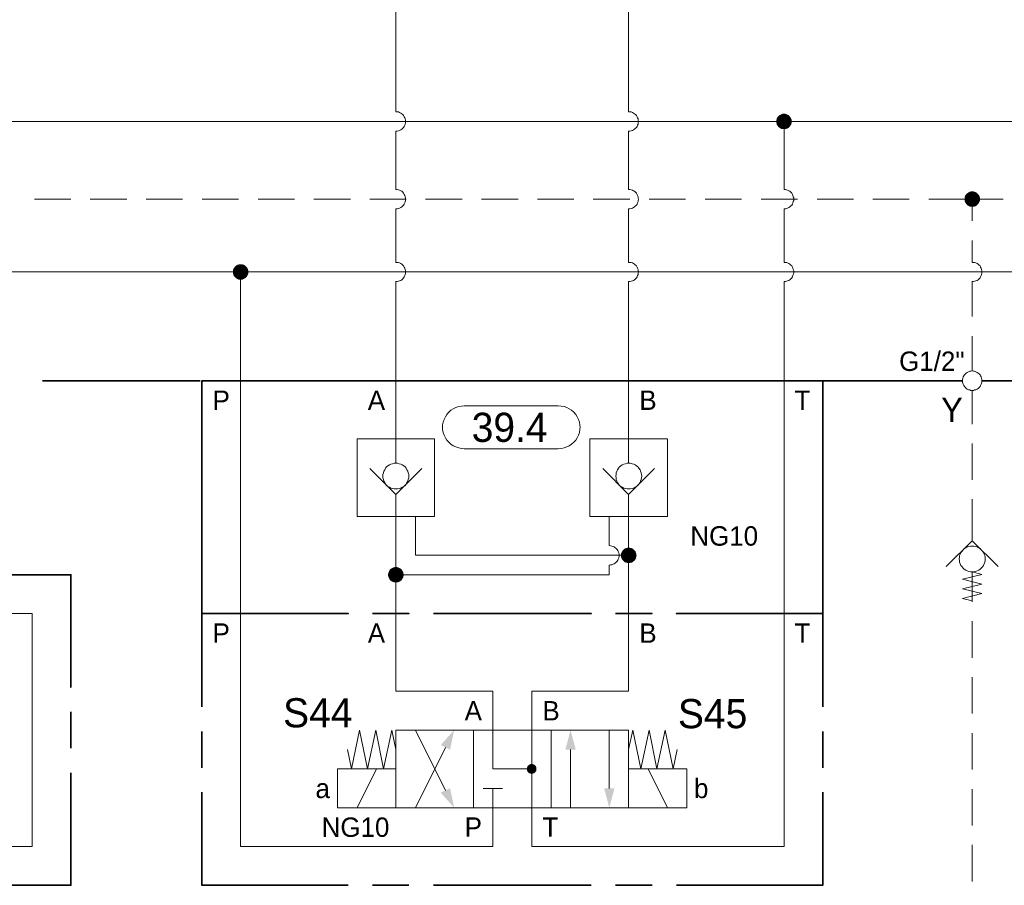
# Model space of a CAD drawing. Header units: millimetres. Extents: x 0 to 138, y 0 to 47.
# Tile 101 of 165: x 27.73 to 30.92, y 26.36 to 29.16. Entities that reach past the tile are written whole.
import ezdxf

# ---------------------------------------------------------------- set-up
doc = ezdxf.new("R2010")
doc.units = ezdxf.units.MM
for name, color, linetype in [('PDF_Geomertry', 7, 'Continuous'), ('PDF_Solid Fills', 7, 'Continuous'), ('PDF_Text', 7, 'Continuous')]:
    doc.layers.add(name, color=color, linetype=linetype)
doc.styles.add('PDF Arial', font='txt')

msp = doc.modelspace()

# ---------------------------------------------------------------- hatches: boundary and pattern name
at = {"layer": 'PDF_Solid Fills', "transparency": 33554559}
for points in [[(30.2099, 28.8326), (30.184, 28.8326), (30.1849, 28.836)], [(30.2099, 28.8326), (30.1849, 28.836), (30.1854, 28.8388)], [(30.2099, 28.8326), (30.1854, 28.8388), (30.1862, 28.8424)], [(30.2099, 28.8326), (30.1862, 28.8424), (30.1876, 28.8451)], [(30.2099, 28.8326), (30.1876, 28.8451), (30.1896, 28.8479)], [(30.2099, 28.8326), (30.1896, 28.8479), (30.1918, 28.8499)], [(30.2099, 28.8326), (30.1918, 28.8499), (30.1946, 28.8526)], [(30.2099, 28.8326), (30.1946, 28.8526), (30.1974, 28.854)], [(30.2099, 28.8326), (30.1974, 28.854), (30.2001, 28.8554)], [(30.2099, 28.8326), (30.2001, 28.8554), (30.2029, 28.8568)], [(30.2099, 28.8326), (30.2029, 28.8568), (30.2063, 28.8576)], [(30.2099, 28.8326), (30.2063, 28.8576), (30.2099, 28.8576)], [(30.2099, 28.8326), (30.2126, 28.8576), (30.216, 28.8568)], [(30.2099, 28.8326), (30.2099, 28.8576), (30.2126, 28.8576)], [(30.2099, 28.8326), (30.216, 28.8568), (30.2188, 28.8554)], [(30.2099, 28.8326), (30.2188, 28.8554), (30.2224, 28.854)], [(30.2099, 28.8326), (30.2224, 28.854), (30.2251, 28.8526)], [(30.2099, 28.8326), (30.2251, 28.8526), (30.2271, 28.8499)], [(30.2099, 28.8326), (30.2271, 28.8499), (30.2293, 28.8479)], [(30.2099, 28.8326), (30.2293, 28.8479), (30.2313, 28.8451)], [(30.2099, 28.8326), (30.2313, 28.8451), (30.2326, 28.8424)], [(30.2099, 28.8326), (30.2326, 28.8424), (30.234, 28.8388)], [(30.2099, 28.8326), (30.234, 28.8388), (30.2349, 28.836)], [(30.2099, 28.8326), (30.2349, 28.836), (30.2349, 28.8326)], [(30.2099, 28.8326), (30.1849, 28.829), (30.184, 28.8326)], [(30.2099, 28.8326), (30.1854, 28.8257), (30.1849, 28.829)], [(30.2099, 28.8326), (30.1862, 28.8229), (30.1854, 28.8257)], [(30.2099, 28.8326), (30.1876, 28.8201), (30.1862, 28.8229)], [(30.2099, 28.8326), (30.1896, 28.8174), (30.1876, 28.8201)], [(30.2099, 28.8326), (30.1918, 28.8146), (30.1896, 28.8174)], [(30.2099, 28.8326), (30.1946, 28.8124), (30.1918, 28.8146)], [(30.2099, 28.8326), (30.1974, 28.8104), (30.1946, 28.8124)], [(30.2099, 28.8326), (30.2001, 28.809), (30.1974, 28.8104)], [(30.2099, 28.8326), (30.2029, 28.8082), (30.2001, 28.809)], [(30.2099, 28.8326), (30.2063, 28.8076), (30.2029, 28.8082)], [(30.2099, 28.8326), (30.2099, 28.8076), (30.2063, 28.8076)], [(30.2099, 28.8326), (30.2126, 28.8076), (30.2099, 28.8076)], [(30.2099, 28.8326), (30.216, 28.8082), (30.2126, 28.8076)], [(30.2099, 28.8326), (30.2188, 28.809), (30.216, 28.8082)], [(30.2099, 28.8326), (30.2224, 28.8104), (30.2188, 28.809)], [(30.2099, 28.8326), (30.2251, 28.8124), (30.2224, 28.8104)], [(30.2099, 28.8326), (30.2271, 28.8146), (30.2251, 28.8124)], [(30.2099, 28.8326), (30.2293, 28.8174), (30.2271, 28.8146)], [(30.2099, 28.8326), (30.2313, 28.8201), (30.2293, 28.8174)], [(30.2099, 28.8326), (30.2326, 28.8229), (30.2313, 28.8201)], [(30.2099, 28.8326), (30.234, 28.8257), (30.2326, 28.8229)], [(30.2099, 28.8326), (30.2349, 28.829), (30.234, 28.8257)], [(30.2099, 28.8326), (30.2349, 28.8326), (30.2349, 28.829)], [(30.8196, 28.5813), (30.7946, 28.584), (30.7951, 28.5874)], [(30.8196, 28.5813), (30.7946, 28.5813), (30.7946, 28.584)], [(30.8196, 28.5813), (30.7946, 28.5776), (30.7946, 28.5813)], [(30.8196, 28.5813), (30.7951, 28.5743), (30.7946, 28.5776)], [(30.8196, 28.5813), (30.7951, 28.5874), (30.796, 28.591)], [(30.8196, 28.5813), (30.796, 28.5715), (30.7951, 28.5743)], [(30.8196, 28.5813), (30.796, 28.591), (30.7974, 28.5937)], [(30.8196, 28.5813), (30.7974, 28.5688), (30.796, 28.5715)], [(30.8196, 28.5813), (30.7974, 28.5937), (30.7993, 28.5965)], [(30.8196, 28.5813), (30.7993, 28.566), (30.7974, 28.5688)], [(30.8196, 28.5813), (30.7993, 28.5965), (30.8015, 28.5985)], [(30.8196, 28.5813), (30.8015, 28.5632), (30.7993, 28.566)], [(30.8196, 28.5813), (30.8015, 28.5985), (30.8043, 28.6007)], [(30.8196, 28.5813), (30.8043, 28.561), (30.8015, 28.5632)], [(30.8196, 28.5813), (30.8043, 28.6007), (30.8071, 28.6026)], [(30.8196, 28.5813), (30.8071, 28.559), (30.8043, 28.561)], [(30.8196, 28.5813), (30.8071, 28.6026), (30.8099, 28.604)], [(30.8196, 28.5813), (30.8099, 28.5576), (30.8071, 28.559)], [(30.8196, 28.5813), (30.8099, 28.604), (30.8126, 28.6054)], [(30.8196, 28.5813), (30.8126, 28.5568), (30.8099, 28.5576)], [(30.8196, 28.5813), (30.8126, 28.6054), (30.816, 28.6063)], [(30.8196, 28.5813), (30.816, 28.5563), (30.8126, 28.5568)], [(30.8196, 28.5813), (30.816, 28.6063), (30.8196, 28.6063)], [(30.8196, 28.5813), (30.8196, 28.5563), (30.816, 28.5563)], [(30.8196, 28.5813), (30.8224, 28.6063), (30.8257, 28.6054)], [(30.8196, 28.5813), (30.8196, 28.6063), (30.8224, 28.6063)], [(30.8196, 28.5813), (30.8257, 28.6054), (30.8293, 28.604)], [(30.8196, 28.5813), (30.8293, 28.604), (30.8321, 28.6026)], [(30.8196, 28.5813), (30.8321, 28.6026), (30.8349, 28.6007)], [(30.8196, 28.5813), (30.8349, 28.6007), (30.8368, 28.5985)], [(30.8196, 28.5813), (30.8368, 28.5985), (30.839, 28.5965)], [(30.8196, 28.5813), (30.839, 28.5965), (30.841, 28.5937)], [(30.8196, 28.5813), (30.841, 28.5937), (30.8424, 28.591)], [(30.8196, 28.5813), (30.8424, 28.591), (30.8438, 28.5874)], [(30.8196, 28.5813), (30.8438, 28.5874), (30.8446, 28.584)], [(30.8196, 28.5813), (30.8446, 28.584), (30.8446, 28.5813)], [(30.8196, 28.5813), (30.8224, 28.5563), (30.8196, 28.5563)], [(30.8196, 28.5813), (30.8257, 28.5568), (30.8224, 28.5563)], [(30.8196, 28.5813), (30.8293, 28.5576), (30.8257, 28.5568)], [(30.8196, 28.5813), (30.8321, 28.559), (30.8293, 28.5576)], [(30.8196, 28.5813), (30.8349, 28.561), (30.8321, 28.559)], [(30.8196, 28.5813), (30.8368, 28.5632), (30.8349, 28.561)], [(30.8196, 28.5813), (30.839, 28.566), (30.8368, 28.5632)], [(30.8196, 28.5813), (30.841, 28.5688), (30.839, 28.566)], [(30.8196, 28.5813), (30.8424, 28.5715), (30.841, 28.5688)], [(30.8196, 28.5813), (30.8438, 28.5743), (30.8424, 28.5715)], [(30.8196, 28.5813), (30.8446, 28.5776), (30.8438, 28.5743)], [(30.8196, 28.5813), (30.8446, 28.5813), (30.8446, 28.5776)], [(28.4493, 28.3451), (28.4257, 28.3549), (28.4271, 28.3576)], [(28.4493, 28.3451), (28.4271, 28.3576), (28.4293, 28.3604)], [(28.4493, 28.3451), (28.4293, 28.3604), (28.4312, 28.3632)], [(28.4493, 28.3451), (28.4312, 28.3632), (28.434, 28.3651)], [(28.4493, 28.3451), (28.434, 28.3651), (28.4368, 28.3674)], [(28.4493, 28.3451), (28.4368, 28.3674), (28.4396, 28.3688)], [(28.4493, 28.3451), (28.4396, 28.3688), (28.4424, 28.3693)], [(28.4493, 28.3451), (28.4424, 28.3693), (28.446, 28.3701)], [(28.4493, 28.3451), (28.446, 28.3701), (28.4493, 28.3701)], [(28.4493, 28.3451), (28.4529, 28.3701), (28.4557, 28.3693)], [(28.4493, 28.3451), (28.4493, 28.3701), (28.4529, 28.3701)], [(28.4493, 28.3451), (28.4557, 28.3693), (28.459, 28.3688)], [(28.4493, 28.3451), (28.459, 28.3688), (28.4618, 28.3674)], [(28.4493, 28.3451), (28.4618, 28.3674), (28.4646, 28.3651)], [(28.4493, 28.3451), (28.4646, 28.3651), (28.4668, 28.3632)], [(28.4493, 28.3451), (28.4668, 28.3632), (28.4696, 28.3604)], [(28.4493, 28.3451), (28.4696, 28.3604), (28.471, 28.3576)], [(28.4493, 28.3451), (28.471, 28.3576), (28.4724, 28.3549)], [(28.4493, 28.3451), (28.4243, 28.3485), (28.4251, 28.3521)], [(28.4493, 28.3451), (28.4243, 28.3451), (28.4243, 28.3485)], [(28.4493, 28.3451), (28.4243, 28.3424), (28.4243, 28.3451)], [(28.4493, 28.3451), (28.4251, 28.3388), (28.4243, 28.3424)], [(28.4493, 28.3451), (28.4251, 28.3521), (28.4257, 28.3549)], [(28.4493, 28.3451), (28.4257, 28.3354), (28.4251, 28.3388)], [(28.4493, 28.3451), (28.4271, 28.3326), (28.4257, 28.3354)], [(28.4493, 28.3451), (28.4293, 28.3299), (28.4271, 28.3326)], [(28.4493, 28.3451), (28.4312, 28.3276), (28.4293, 28.3299)], [(28.4493, 28.3451), (28.434, 28.3257), (28.4312, 28.3276)], [(28.4493, 28.3451), (28.4368, 28.3235), (28.434, 28.3257)], [(28.4493, 28.3451), (28.4396, 28.3221), (28.4368, 28.3235)], [(28.4493, 28.3451), (28.4424, 28.3207), (28.4396, 28.3221)], [(28.4493, 28.3451), (28.446, 28.3201), (28.4424, 28.3207)], [(28.4493, 28.3451), (28.4493, 28.3201), (28.446, 28.3201)], [(28.4493, 28.3451), (28.4724, 28.3549), (28.4737, 28.3521)], [(28.4493, 28.3451), (28.4737, 28.3521), (28.4743, 28.3485)], [(28.4493, 28.3451), (28.4743, 28.3485), (28.4743, 28.3451)], [(28.4493, 28.3451), (28.4529, 28.3201), (28.4493, 28.3201)], [(28.4493, 28.3451), (28.4557, 28.3207), (28.4529, 28.3201)], [(28.4493, 28.3451), (28.459, 28.3221), (28.4557, 28.3207)], [(28.4493, 28.3451), (28.4618, 28.3235), (28.459, 28.3221)], [(28.4493, 28.3451), (28.4646, 28.3257), (28.4618, 28.3235)], [(28.4493, 28.3451), (28.4668, 28.3276), (28.4646, 28.3257)], [(28.4493, 28.3451), (28.4696, 28.3299), (28.4668, 28.3276)], [(28.4493, 28.3451), (28.471, 28.3326), (28.4696, 28.3299)], [(28.4493, 28.3451), (28.4724, 28.3354), (28.471, 28.3326)], [(28.4493, 28.3451), (28.4737, 28.3388), (28.4724, 28.3354)], [(28.4493, 28.3451), (28.4743, 28.3424), (28.4737, 28.3388)], [(28.4493, 28.3451), (28.4743, 28.3451), (28.4743, 28.3424)], [(29.7063, 27.4276), (29.6821, 27.434), (29.6835, 27.4368)], [(29.7063, 27.4276), (29.6821, 27.4304), (29.6821, 27.434)], [(29.7063, 27.4276), (29.6835, 27.4368), (29.6849, 27.4401)], [(29.7063, 27.4276), (29.6849, 27.4401), (29.6868, 27.4429)], [(29.7063, 27.4276), (29.6868, 27.4429), (29.689, 27.4451)], [(29.7063, 27.4276), (29.689, 27.4451), (29.691, 27.4471)], [(29.7063, 27.4276), (29.691, 27.4471), (29.6938, 27.4493)], [(29.7063, 27.4276), (29.6938, 27.4493), (29.6974, 27.4507)], [(29.7063, 27.4276), (29.6974, 27.4507), (29.7001, 27.4512)], [(29.7063, 27.4276), (29.7001, 27.4512), (29.7035, 27.4521)], [(29.7063, 27.4276), (29.7035, 27.4521), (29.7063, 27.4526)], [(29.7063, 27.4276), (29.7063, 27.4526), (29.7099, 27.4521)], [(29.7063, 27.4276), (29.7099, 27.4521), (29.7132, 27.4512)], [(29.7063, 27.4276), (29.7132, 27.4512), (29.716, 27.4507)], [(29.7063, 27.4276), (29.716, 27.4507), (29.7196, 27.4493)], [(29.7063, 27.4276), (29.7196, 27.4493), (29.7215, 27.4471)], [(29.7063, 27.4276), (29.7215, 27.4471), (29.7243, 27.4451)], [(29.7063, 27.4276), (29.7243, 27.4451), (29.7265, 27.4429)], [(29.7063, 27.4276), (29.7265, 27.4429), (29.7285, 27.4401)], [(29.7063, 27.4276), (29.7285, 27.4401), (29.7299, 27.4368)], [(29.7063, 27.4276), (29.7299, 27.4368), (29.7307, 27.434)], [(29.7063, 27.4276), (29.7307, 27.434), (29.7313, 27.4304)], [(29.7063, 27.4276), (29.6813, 27.4276), (29.6821, 27.4304)], [(29.7063, 27.4276), (29.6821, 27.4243), (29.6813, 27.4276)], [(29.7063, 27.4276), (29.6821, 27.4207), (29.6821, 27.4243)], [(29.7063, 27.4276), (29.6835, 27.4179), (29.6821, 27.4207)], [(29.7063, 27.4276), (29.6849, 27.4146), (29.6835, 27.4179)], [(29.7063, 27.4276), (29.6868, 27.4118), (29.6849, 27.4146)], [(29.7063, 27.4276), (29.689, 27.4096), (29.6868, 27.4118)], [(29.7063, 27.4276), (29.691, 27.4076), (29.689, 27.4096)], [(29.7063, 27.4276), (29.6938, 27.4054), (29.691, 27.4076)], [(29.7063, 27.4276), (29.6974, 27.404), (29.6938, 27.4054)], [(29.7063, 27.4276), (29.7001, 27.4035), (29.6974, 27.404)], [(29.7063, 27.4276), (29.7035, 27.4026), (29.7001, 27.4035)], [(29.7063, 27.4276), (29.7063, 27.4021), (29.7035, 27.4026)], [(29.7063, 27.4276), (29.7313, 27.4304), (29.7321, 27.4276)], [(29.7063, 27.4276), (29.7099, 27.4026), (29.7063, 27.4021)], [(29.7063, 27.4276), (29.7132, 27.4035), (29.7099, 27.4026)], [(29.7063, 27.4276), (29.716, 27.404), (29.7132, 27.4035)], [(29.7063, 27.4276), (29.7196, 27.4054), (29.716, 27.404)], [(29.7063, 27.4276), (29.7215, 27.4076), (29.7196, 27.4054)], [(29.7063, 27.4276), (29.7243, 27.4096), (29.7215, 27.4076)], [(29.7063, 27.4276), (29.7265, 27.4118), (29.7243, 27.4096)], [(29.7063, 27.4276), (29.7285, 27.4146), (29.7265, 27.4118)], [(29.7063, 27.4276), (29.7299, 27.4179), (29.7285, 27.4146)], [(29.7063, 27.4276), (29.7307, 27.4207), (29.7299, 27.4179)], [(29.7063, 27.4276), (29.7313, 27.4243), (29.7307, 27.4207)], [(29.7063, 27.4276), (29.7321, 27.4276), (29.7313, 27.4243)], [(28.9521, 27.3646), (28.9271, 27.3679), (28.9279, 27.3707)], [(28.9521, 27.3646), (28.9279, 27.3707), (28.9293, 27.3743)], [(28.9521, 27.3646), (28.9293, 27.3743), (28.9307, 27.3771)], [(28.9521, 27.3646), (28.9307, 27.3771), (28.9321, 27.3799)], [(28.9521, 27.3646), (28.9321, 27.3799), (28.934, 27.3826)], [(28.9521, 27.3646), (28.934, 27.3826), (28.9368, 27.3846)], [(28.9521, 27.3646), (28.9368, 27.3846), (28.9396, 27.386)], [(28.9521, 27.3646), (28.9396, 27.386), (28.9424, 27.3874)], [(28.9521, 27.3646), (28.9424, 27.3874), (28.946, 27.3888)], [(28.9521, 27.3646), (28.946, 27.3888), (28.9487, 27.3896)], [(28.9521, 27.3646), (28.9487, 27.3896), (28.9521, 27.3896)], [(28.9521, 27.3646), (28.9557, 27.3896), (28.9585, 27.3888)], [(28.9521, 27.3646), (28.9521, 27.3896), (28.9557, 27.3896)], [(28.9521, 27.3646), (28.9585, 27.3888), (28.9618, 27.3874)], [(28.9521, 27.3646), (28.9618, 27.3874), (28.9646, 27.386)], [(28.9521, 27.3646), (28.9646, 27.386), (28.9674, 27.3846)], [(28.9521, 27.3646), (28.9674, 27.3846), (28.9701, 27.3826)], [(28.9521, 27.3646), (28.9701, 27.3826), (28.9724, 27.3799)], [(28.9521, 27.3646), (28.9724, 27.3799), (28.9737, 27.3771)], [(28.9521, 27.3646), (28.9737, 27.3771), (28.9757, 27.3743)], [(28.9521, 27.3646), (28.9757, 27.3743), (28.9765, 27.3707)], [(28.9521, 27.3646), (28.9765, 27.3707), (28.9771, 27.3679)], [(28.9521, 27.3646), (28.9271, 27.3646), (28.9271, 27.3679)], [(28.9521, 27.3646), (28.9271, 27.361), (28.9271, 27.3646)], [(28.9521, 27.3646), (28.9279, 27.3582), (28.9271, 27.361)], [(28.9521, 27.3646), (28.9293, 27.3549), (28.9279, 27.3582)], [(28.9521, 27.3646), (28.9307, 27.3521), (28.9293, 27.3549)], [(28.9521, 27.3646), (28.9321, 27.3493), (28.9307, 27.3521)], [(28.9521, 27.3646), (28.934, 27.3465), (28.9321, 27.3493)], [(28.9521, 27.3646), (28.9368, 27.3443), (28.934, 27.3465)], [(28.9521, 27.3646), (28.9396, 27.3429), (28.9368, 27.3443)], [(28.9521, 27.3646), (28.9424, 27.3415), (28.9396, 27.3429)], [(28.9521, 27.3646), (28.946, 27.3401), (28.9424, 27.3415)], [(28.9521, 27.3646), (28.9487, 27.3396), (28.946, 27.3401)], [(28.9521, 27.3646), (28.9521, 27.3396), (28.9487, 27.3396)], [(28.9521, 27.3646), (28.9771, 27.3679), (28.9771, 27.3646)], [(28.9521, 27.3646), (28.9557, 27.3396), (28.9521, 27.3396)], [(28.9521, 27.3646), (28.9585, 27.3401), (28.9557, 27.3396)], [(28.9521, 27.3646), (28.9618, 27.3415), (28.9585, 27.3401)], [(28.9521, 27.3646), (28.9646, 27.3429), (28.9618, 27.3415)], [(28.9521, 27.3646), (28.9674, 27.3443), (28.9646, 27.3429)], [(28.9521, 27.3646), (28.9701, 27.3465), (28.9674, 27.3443)], [(28.9521, 27.3646), (28.9724, 27.3493), (28.9701, 27.3465)], [(28.9521, 27.3646), (28.9737, 27.3521), (28.9724, 27.3493)], [(28.9521, 27.3646), (28.9757, 27.3549), (28.9737, 27.3521)], [(28.9521, 27.3646), (28.9765, 27.3582), (28.9757, 27.3549)], [(28.9521, 27.3646), (28.9771, 27.361), (28.9765, 27.3582)], [(28.9521, 27.3646), (28.9771, 27.3646), (28.9771, 27.361)], [(29.3924, 26.736), (29.3765, 26.7382), (29.3771, 26.7401)], [(29.3924, 26.736), (29.3765, 26.736), (29.3765, 26.7382)], [(29.3924, 26.736), (29.3765, 26.734), (29.3765, 26.736)], [(29.3924, 26.736), (29.3771, 26.7318), (29.3765, 26.734)], [(29.3924, 26.736), (29.3771, 26.7401), (29.3779, 26.7415)], [(29.3924, 26.736), (29.3779, 26.7299), (29.3771, 26.7318)], [(29.3924, 26.736), (29.3779, 26.7415), (29.3785, 26.7438)], [(29.3924, 26.736), (29.3785, 26.7276), (29.3779, 26.7299)], [(29.3924, 26.736), (29.3785, 26.7438), (29.3799, 26.7451)], [(29.3924, 26.736), (29.3799, 26.7263), (29.3785, 26.7276)], [(29.3924, 26.736), (29.3799, 26.7451), (29.3813, 26.7471)], [(29.3924, 26.736), (29.3813, 26.7249), (29.3799, 26.7263)], [(29.3924, 26.736), (29.3813, 26.7471), (29.3826, 26.7485)], [(29.3924, 26.736), (29.3826, 26.7235), (29.3813, 26.7249)], [(29.3924, 26.736), (29.3826, 26.7485), (29.384, 26.7493)], [(29.3924, 26.736), (29.384, 26.7221), (29.3826, 26.7235)], [(29.3924, 26.736), (29.384, 26.7493), (29.3863, 26.7507)], [(29.3924, 26.736), (29.3863, 26.7215), (29.384, 26.7221)], [(29.3924, 26.736), (29.3863, 26.7507), (29.3882, 26.7513)], [(29.3924, 26.736), (29.3882, 26.7207), (29.3863, 26.7215)], [(29.3924, 26.736), (29.3882, 26.7513), (29.3904, 26.7513)], [(29.3924, 26.736), (29.3904, 26.7201), (29.3882, 26.7207)], [(29.3924, 26.736), (29.3904, 26.7513), (29.3924, 26.7513)], [(29.3924, 26.736), (29.3924, 26.7201), (29.3904, 26.7201)], [(29.3924, 26.736), (29.3965, 26.7513), (29.3979, 26.7507)], [(29.3924, 26.736), (29.3946, 26.7513), (29.3965, 26.7513)], [(29.3924, 26.736), (29.3924, 26.7513), (29.3946, 26.7513)], [(29.3924, 26.736), (29.3979, 26.7507), (29.4001, 26.7493)], [(29.3924, 26.736), (29.4001, 26.7493), (29.4021, 26.7485)], [(29.3924, 26.736), (29.4021, 26.7485), (29.4035, 26.7471)], [(29.3924, 26.736), (29.4035, 26.7471), (29.4049, 26.7451)], [(29.3924, 26.736), (29.4049, 26.7451), (29.4057, 26.7438)], [(29.3924, 26.736), (29.4057, 26.7438), (29.4071, 26.7415)], [(29.3924, 26.736), (29.4071, 26.7415), (29.4076, 26.7401)], [(29.3924, 26.736), (29.4076, 26.7401), (29.4076, 26.7382)], [(29.3924, 26.736), (29.4076, 26.7382), (29.4076, 26.736)], [(29.3924, 26.736), (29.3946, 26.7201), (29.3924, 26.7201)], [(29.3924, 26.736), (29.3965, 26.7207), (29.3946, 26.7201)], [(29.3924, 26.736), (29.3979, 26.7215), (29.3965, 26.7207)], [(29.3924, 26.736), (29.4001, 26.7221), (29.3979, 26.7215)], [(29.3924, 26.736), (29.4021, 26.7235), (29.4001, 26.7221)], [(29.3924, 26.736), (29.4035, 26.7249), (29.4021, 26.7235)], [(29.3924, 26.736), (29.4049, 26.7263), (29.4035, 26.7249)], [(29.3924, 26.736), (29.4057, 26.7276), (29.4049, 26.7263)], [(29.3924, 26.736), (29.4071, 26.7299), (29.4057, 26.7276)], [(29.3924, 26.736), (29.4076, 26.7318), (29.4071, 26.7299)], [(29.3924, 26.736), (29.4076, 26.734), (29.4076, 26.7318)], [(29.3924, 26.736), (29.4076, 26.736), (29.4076, 26.734)]]:
    msp.add_hatch(color=256, dxfattribs=at).paths.add_polyline_path(points)

# ---------------------------------------------------------------- linework, layer by layer
at = {"layer": 'PDF_Geomertry', "lineweight": 15}
for points in [[(29.7063, 28.8638), (29.7063, 30.1554), (29.7063, 30.4513)], [(28.9521, 30.1554), (28.9521, 28.8638), (28.9563, 28.8638), (28.9604, 28.8632), (28.964, 28.8618), (28.9682, 28.8596), (28.9715, 28.8576), (28.9743, 28.8549), (28.9771, 28.8513), (28.9793, 28.8479), (28.9813, 28.8443), (28.9826, 28.841), (28.9835, 28.8368), (28.9835, 28.8326), (28.9835, 28.8285), (28.9826, 28.8243), (28.9813, 28.8207), (28.9793, 28.8165), (28.9771, 28.8132), (28.9743, 28.8104), (28.9715, 28.8076), (28.9682, 28.8054), (28.964, 28.8035), (28.9604, 28.8021), (28.9563, 28.8013), (28.9521, 28.8013), (28.9563, 28.8013), (28.9604, 28.8021), (28.964, 28.8035), (28.9682, 28.8054), (28.9715, 28.8076), (28.9743, 28.8104), (28.9771, 28.8132), (28.9793, 28.8165), (28.9813, 28.8207), (28.9826, 28.8243), (28.9835, 28.8285), (28.9835, 28.8326), (28.9835, 28.8368), (28.9826, 28.841), (28.9813, 28.8443), (28.9793, 28.8479), (28.9771, 28.8513), (28.9743, 28.8549), (28.9715, 28.8576), (28.9682, 28.8596), (28.964, 28.8618), (28.9604, 28.8632), (28.9563, 28.8638), (28.9521, 28.8638)], [(29.7063, 28.6124), (29.7063, 28.8013), (29.7104, 28.8013), (29.7146, 28.8021), (29.7188, 28.8035), (29.7224, 28.8054), (29.7257, 28.8076), (29.7285, 28.8104), (29.7313, 28.8132), (29.734, 28.8165), (29.7354, 28.8207), (29.7368, 28.8243), (29.7376, 28.8285), (29.7382, 28.8326), (29.7376, 28.8368), (29.7368, 28.841), (29.7354, 28.8443), (29.734, 28.8479), (29.7313, 28.8513), (29.7285, 28.8549), (29.7257, 28.8576), (29.7224, 28.8596), (29.7188, 28.8618), (29.7146, 28.8632), (29.7104, 28.8638), (29.7063, 28.8638), (29.7104, 28.8638), (29.7146, 28.8632), (29.7188, 28.8618), (29.7224, 28.8596), (29.7257, 28.8576), (29.7285, 28.8549), (29.7313, 28.8513), (29.734, 28.8479), (29.7354, 28.8443), (29.7368, 28.841), (29.7376, 28.8368), (29.7382, 28.8326), (29.7376, 28.8285), (29.7368, 28.8243), (29.7354, 28.8207), (29.734, 28.8165), (29.7313, 28.8132), (29.7285, 28.8104), (29.7257, 28.8076), (29.7224, 28.8054), (29.7188, 28.8035), (29.7146, 28.8021), (29.7104, 28.8013), (29.7063, 28.8013)], [(22.2188, 28.8326), (24.4543, 28.8326), (27.5224, 28.8326), (30.2099, 28.8326), (31.1932, 28.8326), (33.8118, 28.8326)], [(30.2099, 28.6124), (30.2099, 28.8326)], [(29.2668, 26.6729), (29.2668, 26.6104), (29.2668, 26.4846), (28.4493, 26.4846), (28.4493, 27.2388), (28.4493, 27.9929), (28.4493, 28.3451), (25.7618, 28.3451), (22.6938, 28.3451), (22.6938, 28.8013)], [(28.9521, 28.6124), (28.9563, 28.6124), (28.9604, 28.611), (28.964, 28.6104), (28.9682, 28.6082), (28.9715, 28.6063), (28.9743, 28.6035), (28.9771, 28.5999), (28.9793, 28.5965), (28.9813, 28.5929), (28.9826, 28.5888), (28.9835, 28.5854), (28.9835, 28.5813), (28.9835, 28.5771), (28.9826, 28.5729), (28.9813, 28.5688), (28.9793, 28.5651), (28.9771, 28.5618), (28.9743, 28.559), (28.9715, 28.5563), (28.9682, 28.554), (28.964, 28.5521), (28.9604, 28.5507), (28.9563, 28.5499), (28.9521, 28.5493), (28.9563, 28.5499), (28.9604, 28.5507), (28.964, 28.5521), (28.9682, 28.554), (28.9715, 28.5563), (28.9743, 28.559), (28.9771, 28.5618), (28.9793, 28.5651), (28.9813, 28.5688), (28.9826, 28.5729), (28.9835, 28.5771), (28.9835, 28.5813), (28.9835, 28.5854), (28.9826, 28.5888), (28.9813, 28.5929), (28.9793, 28.5965), (28.9771, 28.5999), (28.9743, 28.6035), (28.9715, 28.6063), (28.9682, 28.6082), (28.964, 28.6104), (28.9604, 28.611), (28.9563, 28.6124), (28.9521, 28.6124), (28.9521, 28.8013)], [(29.7063, 28.3763), (29.7063, 28.5493), (29.7104, 28.5499), (29.7146, 28.5507), (29.7188, 28.5521), (29.7224, 28.554), (29.7257, 28.5563), (29.7285, 28.559), (29.7313, 28.5618), (29.734, 28.5651), (29.7354, 28.5688), (29.7368, 28.5729), (29.7376, 28.5771), (29.7382, 28.5813), (29.7376, 28.5854), (29.7368, 28.5888), (29.7354, 28.5929), (29.734, 28.5965), (29.7313, 28.5999), (29.7285, 28.6035), (29.7257, 28.6063), (29.7224, 28.6082), (29.7188, 28.6104), (29.7146, 28.611), (29.7104, 28.6124), (29.7063, 28.6124), (29.7104, 28.6124), (29.7146, 28.611), (29.7188, 28.6104), (29.7224, 28.6082), (29.7257, 28.6063), (29.7285, 28.6035), (29.7313, 28.5999), (29.734, 28.5965), (29.7354, 28.5929), (29.7368, 28.5888), (29.7376, 28.5854), (29.7382, 28.5813), (29.7376, 28.5771), (29.7368, 28.5729), (29.7354, 28.5688), (29.734, 28.5651), (29.7313, 28.5618), (29.7285, 28.559), (29.7257, 28.5563), (29.7224, 28.554), (29.7188, 28.5521), (29.7146, 28.5507), (29.7104, 28.5499), (29.7063, 28.5493)], [(30.2099, 28.3763), (30.2099, 28.5493), (30.214, 28.5499), (30.2174, 28.5507), (30.2215, 28.5521), (30.2251, 28.554), (30.2285, 28.5563), (30.2321, 28.559), (30.2349, 28.5618), (30.2368, 28.5651), (30.2382, 28.5688), (30.2396, 28.5729), (30.241, 28.5771), (30.241, 28.5813), (30.241, 28.5854), (30.2396, 28.5888), (30.2382, 28.5929), (30.2368, 28.5965), (30.2349, 28.5999), (30.2321, 28.6035), (30.2285, 28.6063), (30.2251, 28.6082), (30.2215, 28.6104), (30.2174, 28.611), (30.214, 28.6124), (30.2099, 28.6124), (30.214, 28.6124), (30.2174, 28.611), (30.2215, 28.6104), (30.2251, 28.6082), (30.2285, 28.6063), (30.2321, 28.6035), (30.2349, 28.5999), (30.2368, 28.5965), (30.2382, 28.5929), (30.2396, 28.5888), (30.241, 28.5854), (30.241, 28.5813), (30.241, 28.5771), (30.2396, 28.5729), (30.2382, 28.5688), (30.2368, 28.5651), (30.2349, 28.5618), (30.2321, 28.559), (30.2285, 28.5563), (30.2251, 28.554), (30.2215, 28.5521), (30.2174, 28.5507), (30.214, 28.5499), (30.2099, 28.5493)], [(27.7812, 28.5813), (27.8993, 28.5813)], [(27.9618, 28.5813), (28.0807, 28.5813)], [(28.1432, 28.5813), (28.2613, 28.5813)], [(28.3243, 28.5813), (28.4424, 28.5813)], [(28.5057, 28.5813), (28.6237, 28.5813)], [(28.6868, 28.5813), (28.8049, 28.5813)], [(28.8674, 28.5813), (28.9854, 28.5813)], [(29.0487, 28.5813), (29.1668, 28.5813)], [(29.2299, 28.5813), (29.3479, 28.5813)], [(29.4113, 28.5813), (29.5293, 28.5813)], [(29.5918, 28.5813), (29.7104, 28.5813)], [(29.7729, 28.5813), (29.891, 28.5813)], [(29.9543, 28.5813), (30.0724, 28.5813)], [(30.1354, 28.5813), (30.2535, 28.5813)], [(30.3168, 28.5813), (30.4349, 28.5813)], [(30.4974, 28.5813), (30.6154, 28.5813)], [(30.6785, 28.5813), (30.8196, 28.5813), (30.9201, 28.5813)], [(30.8196, 28.5104), (30.8196, 28.5813)], [(28.9521, 28.3763), (28.9563, 28.3763), (28.9604, 28.3757), (28.964, 28.3743), (28.9682, 28.3721), (28.9715, 28.3701), (28.9743, 28.3674), (28.9771, 28.3646), (28.9793, 28.361), (28.9813, 28.3576), (28.9826, 28.3535), (28.9835, 28.3493), (28.9835, 28.3451), (28.9835, 28.341), (28.9826, 28.3374), (28.9813, 28.3332), (28.9793, 28.3299), (28.9771, 28.3262), (28.9743, 28.3229), (28.9715, 28.3201), (28.9682, 28.3179), (28.964, 28.316), (28.9604, 28.3151), (28.9563, 28.3138), (28.9521, 28.3138), (28.9563, 28.3138), (28.9604, 28.3151), (28.964, 28.316), (28.9682, 28.3179), (28.9715, 28.3201), (28.9743, 28.3229), (28.9771, 28.3262), (28.9793, 28.3299), (28.9813, 28.3332), (28.9826, 28.3374), (28.9835, 28.341), (28.9835, 28.3451), (28.9835, 28.3493), (28.9826, 28.3535), (28.9813, 28.3576), (28.9793, 28.361), (28.9771, 28.3646), (28.9743, 28.3674), (28.9715, 28.3701), (28.9682, 28.3721), (28.964, 28.3743), (28.9604, 28.3757), (28.9563, 28.3763), (28.9521, 28.3763), (28.9521, 28.5493)], [(30.8196, 28.3763), (30.8196, 28.4471)], [(30.2099, 28.3138), (30.214, 28.3138), (30.2174, 28.3151), (30.2215, 28.316), (30.2251, 28.3179), (30.2285, 28.3201), (30.2321, 28.3229), (30.2349, 28.3262), (30.2368, 28.3299), (30.2382, 28.3332), (30.2396, 28.3374), (30.241, 28.341), (30.241, 28.3451), (30.241, 28.3493), (30.2396, 28.3535), (30.2382, 28.3576), (30.2368, 28.361), (30.2349, 28.3646), (30.2321, 28.3674), (30.2285, 28.3701), (30.2251, 28.3721), (30.2215, 28.3743), (30.2174, 28.3757), (30.214, 28.3763), (30.2099, 28.3763), (30.214, 28.3763), (30.2174, 28.3757), (30.2215, 28.3743), (30.2251, 28.3721), (30.2285, 28.3701), (30.2321, 28.3674), (30.2349, 28.3646), (30.2368, 28.361), (30.2382, 28.3576), (30.2396, 28.3535), (30.241, 28.3493), (30.241, 28.3451), (30.241, 28.341), (30.2396, 28.3374), (30.2382, 28.3332), (30.2368, 28.3299), (30.2349, 28.3262), (30.2321, 28.3229), (30.2285, 28.3201), (30.2251, 28.3179), (30.2215, 28.316), (30.2174, 28.3151), (30.214, 28.3138), (30.2099, 28.3138), (30.2099, 27.9929), (30.2099, 27.2388), (30.2099, 26.4846), (29.3924, 26.4846), (29.3924, 26.6104), (29.3924, 26.736), (29.2668, 26.736), (29.2668, 26.8618), (29.2668, 26.9874), (28.9521, 26.9874), (28.9521, 27.2388), (28.9521, 27.3646), (28.9521, 27.5535), (28.9521, 27.5999), (28.9521, 27.6249)], [(29.7063, 27.7263), (29.7063, 27.8049), (29.7063, 27.9929), (29.7063, 28.3138), (29.7104, 28.3138), (29.7146, 28.3151), (29.7188, 28.316), (29.7224, 28.3179), (29.7257, 28.3201), (29.7285, 28.3229), (29.7313, 28.3262), (29.734, 28.3299), (29.7354, 28.3332), (29.7368, 28.3374), (29.7376, 28.341), (29.7382, 28.3451), (29.7376, 28.3493), (29.7368, 28.3535), (29.7354, 28.3576), (29.734, 28.361), (29.7313, 28.3646), (29.7285, 28.3674), (29.7257, 28.3701), (29.7224, 28.3721), (29.7188, 28.3743), (29.7146, 28.3757), (29.7104, 28.3763), (29.7063, 28.3763), (29.7104, 28.3763), (29.7146, 28.3757), (29.7188, 28.3743), (29.7224, 28.3721), (29.7257, 28.3701), (29.7285, 28.3674), (29.7313, 28.3646), (29.734, 28.361), (29.7354, 28.3576), (29.7368, 28.3535), (29.7376, 28.3493), (29.7382, 28.3451), (29.7376, 28.341), (29.7368, 28.3374), (29.7354, 28.3332), (29.734, 28.3299), (29.7313, 28.3262), (29.7285, 28.3229), (29.7257, 28.3201), (29.7224, 28.3179), (29.7188, 28.316), (29.7146, 28.3151), (29.7104, 28.3138), (29.7063, 28.3138)], [(30.8196, 28.2007), (30.8196, 28.3138), (30.8237, 28.3138), (30.8271, 28.3151), (30.8313, 28.316), (30.8349, 28.3179), (30.8382, 28.3201), (30.8418, 28.3229), (30.8446, 28.3262), (30.8465, 28.3299), (30.8487, 28.3332), (30.8493, 28.3374), (30.8507, 28.341), (30.8507, 28.3451), (30.8507, 28.3493), (30.8493, 28.3535), (30.8487, 28.3576), (30.8465, 28.361), (30.8446, 28.3646), (30.8418, 28.3674), (30.8382, 28.3701), (30.8349, 28.3721), (30.8313, 28.3743), (30.8271, 28.3757), (30.8237, 28.3763), (30.8196, 28.3763), (30.8237, 28.3763), (30.8271, 28.3757), (30.8313, 28.3743), (30.8349, 28.3721), (30.8382, 28.3701), (30.8418, 28.3674), (30.8446, 28.3646), (30.8465, 28.361), (30.8487, 28.3576), (30.8493, 28.3535), (30.8507, 28.3493), (30.8507, 28.3451), (30.8507, 28.341), (30.8493, 28.3374), (30.8487, 28.3332), (30.8465, 28.3299), (30.8446, 28.3262), (30.8418, 28.3229), (30.8382, 28.3201), (30.8349, 28.3179), (30.8313, 28.316), (30.8271, 28.3151), (30.8237, 28.3138), (30.8196, 28.3138)], [(36.4557, 28.3451), (34.5224, 28.3451), (32.0515, 28.3451), (28.4493, 28.3451)], [(28.9521, 28.3138), (28.9521, 27.9929), (28.9521, 27.8049), (28.9521, 27.7263)], [(30.8196, 28.0249), (30.8196, 28.1374)], [(30.8196, 27.9618), (30.8196, 27.8526)], [(30.8196, 27.7896), (30.8196, 27.6715)], [(29.0363, 27.709), (28.9521, 27.6249), (28.8682, 27.709)], [(29.7904, 27.709), (29.7063, 27.6249), (29.6229, 27.709)], [(29.3924, 26.736), (29.3924, 26.8618), (29.3924, 26.9874), (29.7063, 26.9874), (29.7063, 27.2388), (29.7063, 27.4276), (29.7063, 27.5535), (29.7063, 27.5999), (29.7063, 27.6249)], [(30.8196, 27.4749), (30.8196, 27.4999), (30.8196, 27.609)], [(29.7063, 27.4276), (29.0154, 27.4276), (29.0154, 27.5535)], [(29.6437, 27.459), (29.6437, 27.5535)], [(30.7354, 27.3915), (30.8196, 27.4749), (30.9029, 27.3915)], [(28.9521, 27.3646), (29.6437, 27.3646), (29.6437, 27.3957), (29.6479, 27.3965), (29.6521, 27.3971), (29.6557, 27.3985), (29.6599, 27.3999), (29.6626, 27.4026), (29.666, 27.4054), (29.6687, 27.4082), (29.671, 27.4118), (29.6729, 27.4151), (29.6743, 27.4193), (29.6751, 27.4235), (29.6751, 27.4276), (29.6751, 27.4313), (29.6743, 27.4354), (29.6729, 27.4396), (29.671, 27.4429), (29.6687, 27.4465), (29.666, 27.4499), (29.6626, 27.4521), (29.6599, 27.4549), (29.6557, 27.4563), (29.6521, 27.4576), (29.6479, 27.4582), (29.6437, 27.459), (29.6479, 27.4582), (29.6521, 27.4576), (29.6557, 27.4563), (29.6599, 27.4549), (29.6626, 27.4521), (29.666, 27.4499), (29.6687, 27.4465), (29.671, 27.4429), (29.6729, 27.4396), (29.6743, 27.4354), (29.6751, 27.4313), (29.6751, 27.4276), (29.6751, 27.4235), (29.6743, 27.4193), (29.6729, 27.4151), (29.671, 27.4118), (29.6687, 27.4082), (29.666, 27.4054), (29.6626, 27.4026), (29.6599, 27.3999), (29.6557, 27.3985), (29.6521, 27.3971), (29.6479, 27.3965), (29.6437, 27.3957)], [(30.8196, 27.2771), (30.8196, 27.3743), (30.8507, 27.366), (30.7882, 27.3507), (30.8507, 27.3346), (30.7882, 27.3188), (30.8507, 27.3035), (30.7882, 27.2874), (30.8196, 27.2799)], [(26.7049, 26.4846), (27.7738, 26.4846), (27.7738, 27.2388), (27.5224, 27.2388)], [(30.8196, 27.0957), (30.8196, 27.2146)], [(30.8196, 26.9151), (30.8196, 27.0332)], [(28.9521, 26.7985), (28.939, 26.8618), (28.9126, 26.736), (28.8868, 26.8618), (28.8604, 26.736), (28.834, 26.8618), (28.8085, 26.736), (28.7951, 26.7985)], [(29.0154, 26.8618), (29.1126, 26.6665)], [(29.6437, 26.8618), (29.6437, 26.6729)], [(29.7063, 26.7985), (29.7196, 26.8618), (29.746, 26.736), (29.7724, 26.8618), (29.7979, 26.736), (29.8243, 26.8618), (29.8507, 26.736), (29.864, 26.7985)], [(30.8196, 26.734), (30.8196, 26.8521)], [(29.0154, 26.6104), (29.1126, 26.8054)], [(29.5182, 26.6104), (29.5182, 26.7985)], [(28.8265, 26.6104), (28.8896, 26.736)], [(29.8321, 26.6104), (29.7696, 26.736)], [(29.2349, 26.6729), (29.2979, 26.6729)], [(30.8196, 26.5526), (30.8196, 26.6707)], [(30.8196, 26.3715), (30.8196, 26.4896)]]:
    msp.add_lwpolyline(points, dxfattribs=at)
at = {"layer": 'PDF_Geomertry', "lineweight": 0}
for points in [[(30.1974, 28.8326), (30.1974, 28.8304), (30.1974, 28.829), (30.1979, 28.8276), (30.1987, 28.8263), (30.1993, 28.8249), (30.2007, 28.8235), (30.2021, 28.8221), (30.2035, 28.8215), (30.2049, 28.8207), (30.2063, 28.8201), (30.2076, 28.8201), (30.2099, 28.8201), (30.2113, 28.8201), (30.2126, 28.8201), (30.2146, 28.8207), (30.216, 28.8215), (30.2174, 28.8221), (30.2182, 28.8235), (30.2196, 28.8249), (30.2201, 28.8263), (30.221, 28.8276), (30.2215, 28.829), (30.2224, 28.8304), (30.2224, 28.8326), (30.2224, 28.834), (30.2215, 28.836), (30.221, 28.8374), (30.2201, 28.8388), (30.2196, 28.8401), (30.2182, 28.8415), (30.2174, 28.8424), (30.216, 28.8437), (30.2146, 28.8443), (30.2126, 28.8443), (30.2113, 28.8451), (30.2099, 28.8451), (30.2076, 28.8451), (30.2063, 28.8443), (30.2049, 28.8443), (30.2035, 28.8437), (30.2021, 28.8424), (30.2007, 28.8415), (30.1993, 28.8401), (30.1987, 28.8388), (30.1979, 28.8374), (30.1974, 28.836), (30.1974, 28.834), (30.1974, 28.8326)], [(30.8071, 28.5813), (30.8071, 28.579), (30.8071, 28.5776), (30.8076, 28.5763), (30.8085, 28.5749), (30.809, 28.5735), (30.8104, 28.5721), (30.8118, 28.5707), (30.8132, 28.5701), (30.8146, 28.5693), (30.816, 28.5688), (30.8174, 28.5688), (30.8196, 28.5688), (30.821, 28.5688), (30.8224, 28.5688), (30.8243, 28.5693), (30.8257, 28.5701), (30.8271, 28.5707), (30.8285, 28.5721), (30.8293, 28.5735), (30.8299, 28.5749), (30.8307, 28.5763), (30.8313, 28.5776), (30.8321, 28.579), (30.8321, 28.5813), (30.8321, 28.5826), (30.8313, 28.584), (30.8307, 28.586), (30.8299, 28.5874), (30.8293, 28.5888), (30.8285, 28.5901), (30.8271, 28.591), (30.8257, 28.5915), (30.8243, 28.5924), (30.8224, 28.5929), (30.821, 28.5937), (30.8196, 28.5937), (30.8174, 28.5937), (30.816, 28.5929), (30.8146, 28.5924), (30.8132, 28.5915), (30.8118, 28.591), (30.8104, 28.5901), (30.809, 28.5888), (30.8085, 28.5874), (30.8076, 28.586), (30.8071, 28.584), (30.8071, 28.5826), (30.8071, 28.5813)], [(28.4368, 28.3451), (28.4368, 28.3438), (28.4368, 28.3424), (28.4376, 28.3401), (28.4382, 28.3388), (28.439, 28.3374), (28.4404, 28.336), (28.4418, 28.3354), (28.4432, 28.3346), (28.4446, 28.334), (28.446, 28.3332), (28.4474, 28.3326), (28.4493, 28.3326), (28.4507, 28.3326), (28.4529, 28.3332), (28.4543, 28.334), (28.4557, 28.3346), (28.4571, 28.3354), (28.4585, 28.336), (28.459, 28.3374), (28.4604, 28.3388), (28.4613, 28.3401), (28.4613, 28.3424), (28.4618, 28.3438), (28.4618, 28.3451), (28.4618, 28.3471), (28.4613, 28.3485), (28.4613, 28.3499), (28.4604, 28.3513), (28.459, 28.3526), (28.4585, 28.354), (28.4571, 28.3554), (28.4557, 28.3563), (28.4543, 28.3568), (28.4529, 28.3576), (28.4507, 28.3576), (28.4493, 28.3576), (28.4474, 28.3576), (28.446, 28.3576), (28.4446, 28.3568), (28.4432, 28.3563), (28.4418, 28.3554), (28.4404, 28.354), (28.439, 28.3526), (28.4382, 28.3513), (28.4376, 28.3499), (28.4368, 28.3485), (28.4368, 28.3471), (28.4368, 28.3451)], [(29.6938, 27.4276), (29.6938, 27.4257), (29.6946, 27.4243), (29.6951, 27.4229), (29.696, 27.4207), (29.6965, 27.4193), (29.6979, 27.4188), (29.6987, 27.4174), (29.7001, 27.4165), (29.7015, 27.416), (29.7035, 27.4151), (29.7049, 27.4151), (29.7063, 27.4146), (29.7085, 27.4151), (29.7099, 27.4151), (29.7113, 27.416), (29.7126, 27.4165), (29.714, 27.4174), (29.7154, 27.4188), (29.7168, 27.4193), (29.7174, 27.4207), (29.7182, 27.4229), (29.7188, 27.4243), (29.7188, 27.4257), (29.7196, 27.4276), (29.7188, 27.429), (29.7188, 27.4304), (29.7182, 27.4318), (29.7174, 27.434), (29.7168, 27.4354), (29.7154, 27.436), (29.714, 27.4374), (29.7126, 27.4382), (29.7113, 27.4388), (29.7099, 27.4396), (29.7085, 27.4396), (29.7063, 27.4401), (29.7049, 27.4396), (29.7035, 27.4396), (29.7015, 27.4388), (29.7001, 27.4382), (29.6987, 27.4374), (29.6979, 27.436), (29.6965, 27.4354), (29.696, 27.434), (29.6951, 27.4318), (29.6946, 27.4304), (29.6938, 27.429), (29.6938, 27.4276)], [(28.9396, 27.3646), (28.9396, 27.3632), (28.9404, 27.361), (28.9404, 27.3596), (28.941, 27.3582), (28.9424, 27.3568), (28.9432, 27.3554), (28.9446, 27.3549), (28.946, 27.3535), (28.9474, 27.3526), (28.9487, 27.3521), (28.9507, 27.3521), (28.9521, 27.3521), (28.9535, 27.3521), (28.9557, 27.3521), (28.9571, 27.3526), (28.9585, 27.3535), (28.9599, 27.3549), (28.9613, 27.3554), (28.9618, 27.3568), (28.9632, 27.3582), (28.964, 27.3596), (28.9646, 27.361), (28.9646, 27.3632), (28.9646, 27.3646), (28.9646, 27.366), (28.9646, 27.3679), (28.964, 27.3693), (28.9632, 27.3707), (28.9618, 27.3721), (28.9613, 27.3735), (28.9599, 27.3743), (28.9585, 27.3757), (28.9571, 27.3763), (28.9557, 27.3763), (28.9535, 27.3771), (28.9521, 27.3771), (28.9507, 27.3771), (28.9487, 27.3763), (28.9474, 27.3763), (28.946, 27.3757), (28.9446, 27.3743), (28.9432, 27.3735), (28.9424, 27.3721), (28.941, 27.3707), (28.9404, 27.3693), (28.9404, 27.3679), (28.9396, 27.366), (28.9396, 27.3646)], [(29.384, 26.736), (29.3849, 26.7346), (29.3849, 26.734), (29.3849, 26.7326), (29.3854, 26.7318), (29.3863, 26.7313), (29.3868, 26.7304), (29.3876, 26.7299), (29.3882, 26.729), (29.389, 26.7285), (29.3904, 26.7285), (29.391, 26.7276), (29.3924, 26.7276), (29.3932, 26.7276), (29.3946, 26.7285), (29.3951, 26.7285), (29.396, 26.729), (29.3974, 26.7299), (29.3979, 26.7304), (29.3988, 26.7313), (29.3993, 26.7318), (29.3993, 26.7326), (29.4001, 26.734), (29.4001, 26.7346), (29.4001, 26.736), (29.4001, 26.7368), (29.4001, 26.7382), (29.3993, 26.7388), (29.3993, 26.7396), (29.3988, 26.741), (29.3979, 26.7415), (29.3974, 26.7424), (29.396, 26.7424), (29.3951, 26.7429), (29.3946, 26.7438), (29.3932, 26.7438), (29.3924, 26.7438), (29.391, 26.7438), (29.3904, 26.7438), (29.389, 26.7429), (29.3882, 26.7424), (29.3876, 26.7424), (29.3868, 26.7415), (29.3863, 26.741), (29.3854, 26.7396), (29.3849, 26.7388), (29.3849, 26.7382), (29.3849, 26.7368), (29.384, 26.736)]]:
    msp.add_lwpolyline(points, close=True, dxfattribs=at)
at = {"layer": 'PDF_Geomertry', "lineweight": 15}
for points in [[(30.8507, 27.9929), (30.8507, 27.9971), (30.8493, 28.0013), (30.8487, 28.0054), (30.8465, 28.009), (30.8446, 28.0124), (30.8418, 28.0151), (30.8382, 28.0179), (30.8349, 28.0201), (30.8313, 28.0221), (30.8271, 28.0235), (30.8237, 28.0243), (30.8196, 28.0249), (30.8154, 28.0243), (30.8112, 28.0235), (30.8071, 28.0221), (30.8035, 28.0201), (30.8001, 28.0179), (30.7974, 28.0151), (30.7946, 28.0124), (30.7924, 28.009), (30.7904, 28.0054), (30.789, 28.0013), (30.7882, 27.9971), (30.7882, 27.9929), (30.7882, 27.9888), (30.789, 27.9854), (30.7904, 27.9813), (30.7924, 27.9776), (30.7946, 27.9743), (30.7974, 27.9707), (30.8001, 27.9679), (30.8035, 27.966), (30.8071, 27.9638), (30.8112, 27.9632), (30.8154, 27.9618), (30.8196, 27.9618), (30.8237, 27.9618), (30.8271, 27.9632), (30.8313, 27.9638), (30.8349, 27.966), (30.8382, 27.9679), (30.8418, 27.9707), (30.8446, 27.9743), (30.8465, 27.9776), (30.8487, 27.9813), (30.8493, 27.9854), (30.8507, 27.9888), (30.8507, 27.9929)], [(29.4785, 27.9118), (29.4882, 27.911), (29.4974, 27.909), (29.5057, 27.9063), (29.514, 27.9021), (29.5215, 27.8971), (29.5285, 27.891), (29.5349, 27.884), (29.5396, 27.8763), (29.5437, 27.8679), (29.5474, 27.859), (29.5487, 27.8499), (29.5493, 27.841), (29.5493, 27.8438), (29.5487, 27.8346), (29.5474, 27.8257), (29.5437, 27.8165), (29.5396, 27.8082), (29.5349, 27.8007), (29.5285, 27.7938), (29.5215, 27.7874), (29.514, 27.7826), (29.5057, 27.7785), (29.4974, 27.7757), (29.4882, 27.7735), (29.4785, 27.7729), (29.1737, 27.7729), (29.1646, 27.7735), (29.1557, 27.7757), (29.1465, 27.7785), (29.1382, 27.7826), (29.1307, 27.7874), (29.1237, 27.7938), (29.1174, 27.8007), (29.1126, 27.8082), (29.1085, 27.8165), (29.1057, 27.8257), (29.1035, 27.8346), (29.1029, 27.8438), (29.1029, 27.841), (29.1035, 27.8499), (29.1057, 27.859), (29.1085, 27.8679), (29.1126, 27.8763), (29.1174, 27.884), (29.1237, 27.891), (29.1307, 27.8971), (29.1382, 27.9021), (29.1465, 27.9063), (29.1557, 27.909), (29.1646, 27.911), (29.1737, 27.9118), (29.4785, 27.9118)], [(29.0779, 27.5535), (28.8265, 27.5535), (28.8265, 27.8049), (29.0779, 27.8049), (29.0779, 27.5535)], [(29.8321, 27.5535), (29.5807, 27.5535), (29.5807, 27.8049), (29.8321, 27.8049), (29.8321, 27.5535)], [(28.9938, 27.684), (28.9938, 27.6896), (28.9924, 27.6951), (28.991, 27.6999), (28.9882, 27.7049), (28.9854, 27.7096), (28.9821, 27.7138), (28.9779, 27.7174), (28.9729, 27.7201), (28.9682, 27.7229), (28.9632, 27.7243), (28.9576, 27.7257), (28.9521, 27.7263), (28.9465, 27.7257), (28.941, 27.7243), (28.9362, 27.7229), (28.9313, 27.7201), (28.9265, 27.7174), (28.9224, 27.7138), (28.9187, 27.7096), (28.916, 27.7049), (28.9132, 27.6999), (28.9118, 27.6951), (28.9104, 27.6896), (28.9104, 27.684), (28.9104, 27.6785), (28.9118, 27.6735), (28.9132, 27.6679), (28.916, 27.6632), (28.9187, 27.6582), (28.9224, 27.654), (28.9265, 27.6507), (28.9313, 27.6479), (28.9362, 27.6451), (28.941, 27.6438), (28.9465, 27.6424), (28.9521, 27.6424), (28.9576, 27.6424), (28.9632, 27.6438), (28.9682, 27.6451), (28.9729, 27.6479), (28.9779, 27.6507), (28.9821, 27.654), (28.9854, 27.6582), (28.9882, 27.6632), (28.991, 27.6679), (28.9924, 27.6735), (28.9938, 27.6785), (28.9938, 27.684)], [(29.7487, 27.684), (29.7479, 27.6896), (29.7474, 27.6951), (29.7451, 27.6999), (29.7432, 27.7049), (29.7396, 27.7096), (29.7363, 27.7138), (29.7321, 27.7174), (29.7279, 27.7201), (29.7229, 27.7229), (29.7174, 27.7243), (29.7118, 27.7257), (29.7063, 27.7263), (29.7015, 27.7257), (29.696, 27.7243), (29.6904, 27.7229), (29.6854, 27.7201), (29.6813, 27.7174), (29.6771, 27.7138), (29.6737, 27.7096), (29.6701, 27.7049), (29.6682, 27.6999), (29.666, 27.6951), (29.6654, 27.6896), (29.6646, 27.684), (29.6654, 27.6785), (29.666, 27.6735), (29.6682, 27.6679), (29.6701, 27.6632), (29.6737, 27.6582), (29.6771, 27.654), (29.6813, 27.6507), (29.6854, 27.6479), (29.6904, 27.6451), (29.696, 27.6438), (29.7015, 27.6424), (29.7063, 27.6424), (29.7118, 27.6424), (29.7174, 27.6438), (29.7229, 27.6451), (29.7279, 27.6479), (29.7321, 27.6507), (29.7363, 27.654), (29.7396, 27.6582), (29.7432, 27.6632), (29.7451, 27.6679), (29.7474, 27.6735), (29.7479, 27.6785), (29.7487, 27.684)], [(30.8613, 27.416), (30.8613, 27.4215), (30.8599, 27.4271), (30.8585, 27.4318), (30.8557, 27.4368), (30.8529, 27.4415), (30.8487, 27.4457), (30.8451, 27.4493), (30.8404, 27.4521), (30.8354, 27.4549), (30.8299, 27.4563), (30.8251, 27.4576), (30.8196, 27.4576), (30.814, 27.4576), (30.8085, 27.4563), (30.8035, 27.4549), (30.7987, 27.4521), (30.7937, 27.4493), (30.7896, 27.4457), (30.7863, 27.4415), (30.7826, 27.4368), (30.7807, 27.4318), (30.7785, 27.4271), (30.7779, 27.4215), (30.7771, 27.416), (30.7779, 27.4104), (30.7785, 27.4049), (30.7807, 27.3999), (30.7826, 27.3951), (30.7863, 27.3901), (30.7896, 27.386), (30.7937, 27.3826), (30.7987, 27.3799), (30.8035, 27.3771), (30.8085, 27.3757), (30.814, 27.3743), (30.8196, 27.3743), (30.8251, 27.3743), (30.8299, 27.3757), (30.8354, 27.3771), (30.8404, 27.3799), (30.8451, 27.3826), (30.8487, 27.386), (30.8529, 27.3901), (30.8557, 27.3951), (30.8585, 27.3999), (30.8599, 27.4049), (30.8613, 27.4104), (30.8613, 27.416)], [(28.9521, 26.6104), (29.2035, 26.6104), (29.2035, 26.8618), (28.9521, 26.8618), (28.9521, 26.6104)], [(29.2035, 26.8618), (29.4549, 26.8618), (29.4549, 26.6104), (29.2035, 26.6104), (29.2035, 26.8618)], [(29.4549, 26.6104), (29.7063, 26.6104), (29.7063, 26.8618), (29.4549, 26.8618), (29.4549, 26.6104)], [(28.7632, 26.6104), (28.9521, 26.6104), (28.9521, 26.736), (28.7632, 26.736), (28.7632, 26.6104)], [(29.7063, 26.6104), (29.8951, 26.6104), (29.8951, 26.736), (29.7063, 26.736), (29.7063, 26.6104)]]:
    msp.add_lwpolyline(points, close=True, dxfattribs=at)
at = {"layer": 'PDF_Geomertry', "lineweight": 35}
for points in [[(27.8071, 27.9929), (28.3182, 27.9929)], [(28.3237, 26.9368), (28.3237, 27.2388), (28.7979, 27.2388), (28.3237, 27.2388), (28.3237, 27.9929), (28.7979, 27.9929)], [(28.3974, 27.9929), (28.5154, 27.9929)], [(28.5938, 27.9929), (29.1057, 27.9929)], [(28.8765, 27.9929), (28.9946, 27.9929)], [(29.0737, 27.9929), (29.5854, 27.9929)], [(29.1849, 27.9929), (29.3029, 27.9929)], [(29.3813, 27.9929), (29.8932, 27.9929)], [(29.664, 27.9929), (29.7821, 27.9929)], [(30.3354, 26.9368), (30.3354, 27.2388), (29.8613, 27.2388), (30.3354, 27.2388), (30.3354, 27.9929), (29.8613, 27.9929)], [(29.9724, 27.9929), (30.0904, 27.9929)], [(30.1687, 27.9929), (30.7882, 27.9929)], [(30.8507, 27.9929), (31.1687, 27.9929)], [(27.8993, 26.9993), (27.8993, 27.3646), (27.5668, 27.3646)], [(27.8993, 26.8026), (27.8993, 26.9207)], [(28.3237, 26.8576), (28.3237, 26.7396)], [(30.3354, 26.7396), (30.3354, 26.8576)], [(27.5668, 26.359), (27.8993, 26.359), (27.8993, 26.7235)], [(28.3237, 26.661), (28.3237, 26.359), (28.7979, 26.359)], [(29.8613, 26.359), (30.3354, 26.359), (30.3354, 26.661)], [(28.8765, 26.359), (28.9946, 26.359)], [(29.0737, 26.359), (29.5854, 26.359)], [(29.664, 26.359), (29.7821, 26.359)]]:
    msp.add_lwpolyline(points, dxfattribs=at)
for points in [[(28.8765, 27.2388), (28.9946, 27.2388)], [(29.0737, 27.2388), (29.5854, 27.2388)], [(29.664, 27.2388), (29.7821, 27.2388)]]:
    msp.add_lwpolyline(points, close=True, dxfattribs=at)
at = {"layer": 'PDF_Solid Fills', "transparency": 33554559}
for points in [[(29.0974, 26.8132), (29.1279, 26.7979), (29.0974, 26.8132), (29.141, 26.8618)], [(29.5015, 26.7985), (29.5349, 26.7985), (29.5015, 26.7985), (29.5182, 26.8618)], [(29.1279, 26.6735), (29.0974, 26.659), (29.1279, 26.6735), (29.141, 26.6104)], [(29.6604, 26.6729), (29.6271, 26.6729), (29.6604, 26.6729), (29.6437, 26.6104)]]:
    msp.add_solid(points, dxfattribs=at)

# ---------------------------------------------------------------- texts
at = {"layer": 'PDF_Text', "attachment_point": 7, "style": 'PDF Arial'}
for s, insert, char_height in [('G1/2"', (30.5826, 28.0238), 0.06283), ('P', (28.3585, 27.8985), 0.0628), ('A', (28.8613, 27.8985), 0.0628), ('B', (29.741, 27.8985), 0.0628), ('T', (30.2438, 27.8985), 0.0628), ('Y', (30.7188, 27.8596), 0.0787), ('39.4', (29.1979, 27.7935), 0.09445), ('NG10', (29.9063, 27.458), 0.06283), ('P', (28.3585, 27.1443), 0.0628), ('A', (28.8613, 27.1443), 0.0628), ('B', (29.741, 27.1443), 0.0628), ('T', (30.2438, 27.1443), 0.0628), ('S44', (28.5868, 26.8691), 0.09445), ('S45', (29.866, 26.8663), 0.09445), ('A', (29.1751, 26.8929), 0.0628), ('B', (29.4271, 26.8929), 0.0628), ('a', (28.6918, 26.6405), 0.0628), ('b', (29.9182, 26.6405), 0.0628), ('NG10', (28.7118, 26.5149), 0.06283), ('P', (29.1751, 26.516), 0.0628), ('T', (29.4271, 26.516), 0.0628)]:
    msp.add_mtext(s, dxfattribs=dict(at, insert=insert, char_height=char_height))

doc.saveas('drawing.dxf')
